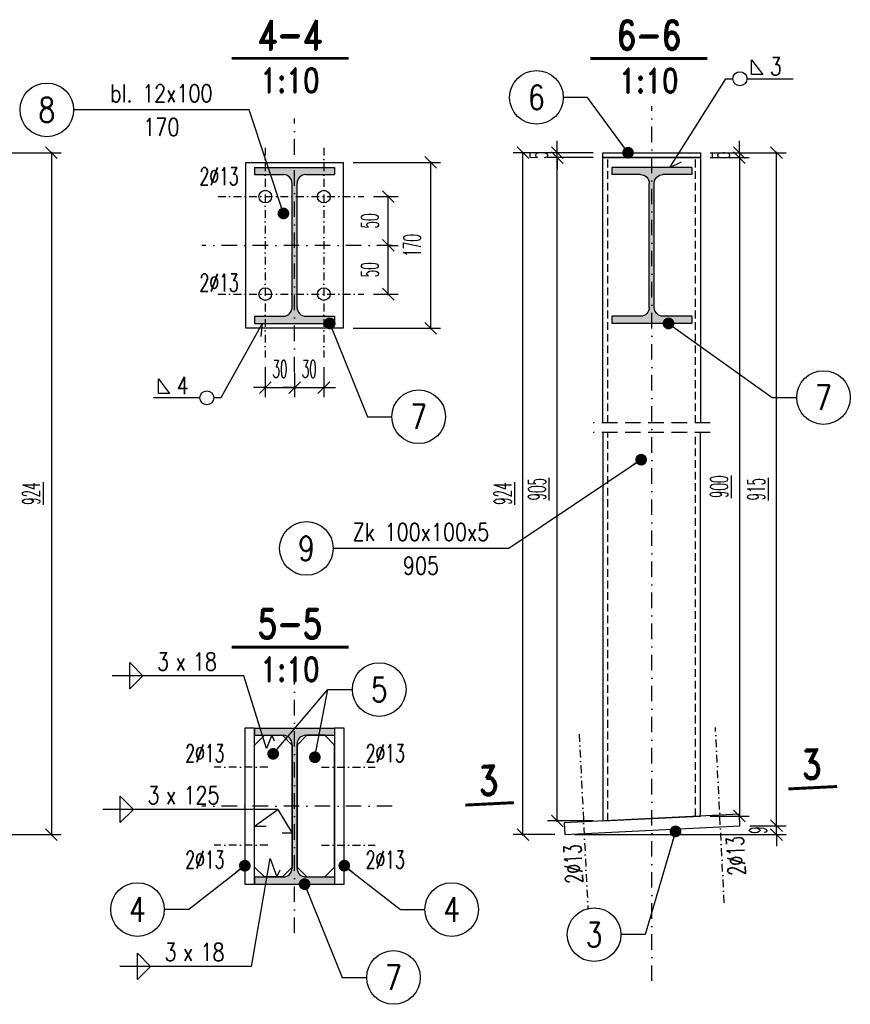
# Model space of a CAD drawing. Header units: millimetres. Extents: x -228255 to 14536, y -140109 to 119945.
# Tile 97 of 123: x -108560 to -107708, y 40282 to 41291. Entities that reach past the tile are written whole.
import ezdxf
from ezdxf.enums import TextEntityAlignment as Align

# ---------------------------------------------------------------- set-up
doc = ezdxf.new("R2010")
doc.units = ezdxf.units.MM
doc.header["$LTSCALE"] = 2.5
for name, pattern in [('DASHDOT', [25.4, 12.7, -6.35, 0, -6.35]), ('DASHDOT2', [12.7, 6.35, -3.175, 0, -3.175]), ('DASHED', [19.049999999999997, 12.7, -6.35]), ('DASHED2', [9.524999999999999, 6.35, -3.175])]:
    doc.linetypes.add(name, pattern=pattern)
for name, color, linetype in [('Gruba', 6, 'Continuous'), ('Opisy_stal', 7, 'Continuous'), ('Osie', 134, 'DASHDOT'), ('Osie_stal', 221, 'DASHDOT2'), ('Przerywana', 5, 'DASHED'), ('stal', 4, 'Continuous'), ('Stal_nw', 181, 'DASHED2'), ('Stal_przekroj', 1, 'Continuous'), ('Tekst', 31, 'Continuous'), ('Wymiary', 86, 'Continuous')]:
    doc.layers.add(name, color=color, linetype=linetype)
doc.styles.get("Standard").update_dxf_attribs({"font": 'romans.shx', "width": 0.65})
doc.styles.add('style1', font='romand.shx', dxfattribs={"width": 0.8})
doc.styles.add('style3', font='romans.shx', dxfattribs={"width": 0.5})
doc.dimstyles.new('Skala_10', dxfattribs={"dimtxt": 18, "dimasz": 12, "dimexe": 10, "dimexo": 10, "dimgap": 10, "dimtad": 1, "dimdec": 0, "dimdsep": 46, "dimtxsty": 'style3', "dimblk": 'OBLIQUE', "dimcen": 0, "dimdle": 1, "dimclrd": 256, "dimclre": 256, "dimclrt": 31, "dimadec": 1, "dimazin": 0, "dimtfac": 1, "dimtdec": 0, "dimtix": 1, "dimtmove": 2, "dimatfit": 0, "dimldrblk": 'DOT', "dimfxl": 1, "dimtolj": 1, "dimtzin": 0, "dimlwd": -1, "dimlwe": -1, "dimarcsym": 0})
doc.dimstyles.new('Skala_10$7', dxfattribs={"dimscale": 0, "dimtxt": 18, "dimasz": 12, "dimexe": 10, "dimexo": 15, "dimgap": 5, "dimtad": 1, "dimdec": 0, "dimrnd": 0.5, "dimzin": 9, "dimdsep": 46, "dimtxsty": 'Standard', "dimblk1": 'OBLIQUE', "dimblk2": 'OBLIQUE', "dimsah": 1, "dimcen": 10, "dimdle": 10, "dimclrt": 31, "dimadec": 0, "dimazin": 0, "dimtfac": 1, "dimtdec": 0, "dimtmove": 2, "dimatfit": 3, "dimldrblk": 'DOT', "dimfxl": 1, "dimtolj": 1, "dimtzin": 9, "dimarcsym": 0})

# ---------------------------------------------------------------- blocks, each defined once
blk = doc.blocks.new('_Oblique')
at = {"color": 0, "linetype": 'ByBlock', "lineweight": -2}
blk.add_line((-0.5, -0.5), (0.5, 0.5), dxfattribs=at)
blk = doc.blocks.new('*D257')
at = {"layer": 'Defpoints', "color": 0, "ltscale": 0.5, "transparency": 16777216}
for p in [(-108722.6474671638, 41155.0593036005), (-108682.6474671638, 40456.08550448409), (-108527.6996862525, 40456.08550448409)]:
    blk.add_point(p, dxfattribs=at)
at = {"layer": 'Wymiary', "ltscale": 0.5, "transparency": 16777216}
for p, q in [((-108712.6474671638, 41155.0593036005), (-108517.6996862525, 41155.0593036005)), ((-108527.6996862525, 41156.0593036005), (-108527.6996862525, 40455.08550448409)), ((-108672.6474671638, 40456.08550448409), (-108517.6996862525, 40456.08550448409))]:
    blk.add_line(p, q, dxfattribs=at)
at = {"layer": 'Wymiary', "ltscale": 0.5, "transparency": 16777216, "xscale": 12, "yscale": 12, "zscale": 12}
for p, rotation in [((-108527.6996862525, 41155.0593036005), 90), ((-108527.6996862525, 40456.08550448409), 270)]:
    blk.add_blockref('_Oblique', p, dxfattribs=dict(at, rotation=rotation))
at = {"layer": 'Wymiary', "color": 31, "ltscale": 0.5, "transparency": 16777216, "insert": (-108548.4996862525, 40805.57240404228), "char_height": 18, "attachment_point": 5, "rotation": 90, "style": 'style3'}
blk.add_mtext('\\A1;\\L924', dxfattribs=at)
blk = doc.blocks.new('_Dot')
at = {"color": 0, "linetype": 'ByBlock', "lineweight": -2}
blk.add_line((-0.5, 0), (-1, 0), dxfattribs=at)
at = {"color": 0, "linetype": 'ByBlock', "const_width": 0.5}
blk.add_lwpolyline([(-0.25, 0, 1), (0.25, 0, 1)], format="xyb", close=True, dxfattribs=at)
blk = doc.blocks.new('I160PE')
for p, q in [((-41, 160), (41, 160)), ((-41, 160), (-41, 152.6)), ((-41, 152.6), (-11.5, 152.6)), ((11.5, 152.6), (41, 152.6)), ((41, 160), (41, 152.6)), ((-2.5, 16.4), (-2.5, 143.6)), ((2.5, 16.4), (2.5, 143.6)), ((-41, 7.4), (-11.5, 7.399999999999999)), ((-41, 7.4), (-41, 0)), ((-41, 0), (41, 0)), ((11.5, 7.399999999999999), (41, 7.4)), ((41, 7.4), (41, 0))]:
    blk.add_line(p, q)
for centre, start, end in [((-11.5, 143.6), 0, 90), ((11.5, 143.6), 90, 180), ((-11.5, 16.4), 270, 0), ((11.5, 16.4), 180, 270)]:
    blk.add_arc(centre, 9, start, end)
blk = doc.blocks.new('*D235')
at = {"layer": 'Defpoints', "color": 0, "ltscale": 0.5, "transparency": 16777216}
for p in [(-108308.3107980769, 40945.05930360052), (-108278.3107980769, 40939.42561785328), (-108278.3107980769, 40914.32662300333)]:
    blk.add_point(p, dxfattribs=at)
at = {"layer": 'Wymiary', "ltscale": 0.5, "transparency": 16777216}
for p, q in [((-108308.3107980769, 40935.05930360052), (-108308.3107980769, 40904.32662300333)), ((-108278.3107980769, 40929.42561785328), (-108278.3107980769, 40904.32662300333)), ((-108308.3107980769, 40914.32662300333), (-108320.3107980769, 40914.32662300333)), ((-108308.3107980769, 40914.32662300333), (-108278.3107980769, 40914.32662300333)), ((-108278.3107980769, 40914.32662300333), (-108266.3107980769, 40914.32662300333))]:
    blk.add_line(p, q, dxfattribs=at)
at = {"layer": 'Wymiary', "ltscale": 0.5, "transparency": 16777216, "xscale": 12, "yscale": 12, "zscale": 12}
blk.add_blockref('_Oblique', (-108308.3107980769, 40914.32662300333), dxfattribs=at)
at = {"layer": 'Wymiary', "ltscale": 0.5, "transparency": 16777216, "xscale": 12, "yscale": 12, "zscale": 12, "rotation": 180}
blk.add_blockref('_Oblique', (-108278.3107980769, 40914.32662300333), dxfattribs=at)
at = {"layer": 'Wymiary', "color": 31, "ltscale": 0.5, "transparency": 16777216, "insert": (-108293.3107980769, 40933.32662300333), "char_height": 18, "attachment_point": 5, "style": 'style3'}
blk.add_mtext('\\A1;30', dxfattribs=at)
blk = doc.blocks.new('*D236')
at = {"layer": 'Defpoints', "color": 0, "ltscale": 0.5, "transparency": 16777216}
for p in [(-108248.3107980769, 40945.05930360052), (-108278.3107980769, 40939.42561785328), (-108248.3107980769, 40914.32662300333)]:
    blk.add_point(p, dxfattribs=at)
at = {"layer": 'Wymiary', "ltscale": 0.5, "transparency": 16777216}
for p, q in [((-108248.3107980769, 40935.05930360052), (-108248.3107980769, 40904.32662300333)), ((-108278.3107980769, 40929.42561785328), (-108278.3107980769, 40904.32662300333)), ((-108278.3107980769, 40914.32662300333), (-108290.3107980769, 40914.32662300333)), ((-108278.3107980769, 40914.32662300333), (-108248.3107980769, 40914.32662300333)), ((-108248.3107980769, 40914.32662300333), (-108236.3107980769, 40914.32662300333))]:
    blk.add_line(p, q, dxfattribs=at)
at = {"layer": 'Wymiary', "ltscale": 0.5, "transparency": 16777216, "xscale": 12, "yscale": 12, "zscale": 12}
blk.add_blockref('_Oblique', (-108278.3107980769, 40914.32662300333), dxfattribs=at)
at = {"layer": 'Wymiary', "ltscale": 0.5, "transparency": 16777216, "xscale": 12, "yscale": 12, "zscale": 12, "rotation": 180}
blk.add_blockref('_Oblique', (-108248.3107980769, 40914.32662300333), dxfattribs=at)
at = {"layer": 'Wymiary', "color": 31, "ltscale": 0.5, "transparency": 16777216, "insert": (-108263.3107980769, 40933.32662300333), "char_height": 18, "attachment_point": 5, "style": 'style3'}
blk.add_mtext('\\A1;30', dxfattribs=at)
blk = doc.blocks.new('*D237')
at = {"layer": 'Defpoints', "color": 0, "ltscale": 0.5, "transparency": 16777216}
for p in [(-108189.9024671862, 41060.05930360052), (-108182.1787848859, 41060.05930360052), (-108207.3107980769, 41010.05930360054)]:
    blk.add_point(p, dxfattribs=at)
at = {"layer": 'Wymiary', "ltscale": 0.5, "transparency": 16777216}
for p, q in [((-108182.1787848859, 41009.05930360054), (-108182.1787848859, 41061.05930360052)), ((-108179.9024671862, 41060.05930360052), (-108172.1787848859, 41060.05930360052)), ((-108197.3107980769, 41010.05930360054), (-108172.1787848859, 41010.05930360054))]:
    blk.add_line(p, q, dxfattribs=at)
at = {"layer": 'Wymiary', "ltscale": 0.5, "transparency": 16777216, "xscale": 12, "yscale": 12, "zscale": 12}
for p, rotation in [((-108182.1787848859, 41060.05930360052), 90), ((-108182.1787848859, 41010.05930360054), 270)]:
    blk.add_blockref('_Oblique', p, dxfattribs=dict(at, rotation=rotation))
at = {"layer": 'Wymiary', "color": 31, "ltscale": 0.5, "transparency": 16777216, "insert": (-108201.1787848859, 41035.05930360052), "char_height": 18, "attachment_point": 5, "rotation": 90, "style": 'style3'}
blk.add_mtext('\\A1;50', dxfattribs=at)
blk = doc.blocks.new('*D238')
at = {"layer": 'Defpoints', "color": 0, "ltscale": 0.5, "transparency": 16777216}
for p in [(-108207.3107980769, 41110.05930360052), (-108182.1787848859, 41110.05930360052), (-108189.9024671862, 41060.05930360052)]:
    blk.add_point(p, dxfattribs=at)
at = {"layer": 'Wymiary', "ltscale": 0.5, "transparency": 16777216}
for p, q in [((-108197.3107980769, 41110.05930360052), (-108172.1787848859, 41110.05930360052)), ((-108182.1787848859, 41059.05930360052), (-108182.1787848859, 41111.05930360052)), ((-108179.9024671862, 41060.05930360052), (-108172.1787848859, 41060.05930360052))]:
    blk.add_line(p, q, dxfattribs=at)
at = {"layer": 'Wymiary', "ltscale": 0.5, "transparency": 16777216, "xscale": 12, "yscale": 12, "zscale": 12}
for p, rotation in [((-108182.1787848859, 41110.05930360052), 90), ((-108182.1787848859, 41060.05930360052), 270)]:
    blk.add_blockref('_Oblique', p, dxfattribs=dict(at, rotation=rotation))
at = {"layer": 'Wymiary', "color": 31, "ltscale": 0.5, "transparency": 16777216, "insert": (-108201.1787848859, 41085.0593036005), "char_height": 18, "attachment_point": 5, "rotation": 90, "style": 'style3'}
blk.add_mtext('\\A1;50', dxfattribs=at)
blk = doc.blocks.new('Elem_prawy')
at = {"color": 7}
blk.add_line((0, -5.684341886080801e-14), (25, -2.842170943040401e-14), dxfattribs=at)
blk.add_circle((52.5, -5.684341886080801e-14), 27.5, dxfattribs=at)
at = {"color": 31, "width": 0.8}
blk.add_attdef('22', text='', height=25, dxfattribs=at).set_placement((52.5, -5.684341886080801e-14), align=Align.MIDDLE)
blk = doc.blocks.new('Pach_obwod_lewa')
at = {"color": 7}
for p, q in [((-64.08000000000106, 19.44000000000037), (-52.55999999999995, 4.320000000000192)), ((-64.08000000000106, 4.320000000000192), (-64.08000000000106, 19.44000000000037)), ((-21.60000000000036, 2.842170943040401e-14), (-69.11999999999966, 2.842170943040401e-14)), ((-52.55999999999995, 4.320000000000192), (-64.08000000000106, 4.320000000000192)), ((-2.273736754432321e-13, 2.842170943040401e-14), (-7.200000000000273, 2.842170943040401e-14))]:
    blk.add_line(p, q, dxfattribs=at)
blk.add_circle((-14.40000000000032, 2.842170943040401e-14), 7.2, dxfattribs=at)
at = {"color": 31, "width": 0.8}
blk.add_attdef('A', (-45.3599999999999, 3.600000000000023), '', height=18, dxfattribs=at)
blk = doc.blocks.new('*D239')
at = {"layer": 'Defpoints', "color": 0, "ltscale": 0.5, "transparency": 16777216}
for p in [(-108228.3107980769, 41145.05930360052), (-108138.6884879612, 41145.05930360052), (-108228.3107980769, 40975.05930360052)]:
    blk.add_point(p, dxfattribs=at)
at = {"layer": 'Wymiary', "ltscale": 0.5, "transparency": 16777216}
for p, q in [((-108218.3107980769, 41145.05930360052), (-108128.6884879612, 41145.05930360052)), ((-108138.6884879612, 40974.05930360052), (-108138.6884879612, 41146.05930360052)), ((-108218.3107980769, 40975.05930360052), (-108128.6884879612, 40975.05930360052))]:
    blk.add_line(p, q, dxfattribs=at)
at = {"layer": 'Wymiary', "ltscale": 0.5, "transparency": 16777216, "xscale": 12, "yscale": 12, "zscale": 12}
for p, rotation in [((-108138.6884879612, 41145.05930360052), 90), ((-108138.6884879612, 40975.05930360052), 270)]:
    blk.add_blockref('_Oblique', p, dxfattribs=dict(at, rotation=rotation))
at = {"layer": 'Wymiary', "color": 31, "ltscale": 0.5, "transparency": 16777216, "insert": (-108157.6884879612, 41060.0593036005), "char_height": 18, "attachment_point": 5, "rotation": 90, "style": 'style3'}
blk.add_mtext('\\A1;170', dxfattribs=at)
blk = doc.blocks.new('Elem_lewy')
at = {"color": 7}
blk.add_line((-2.273736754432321e-13, 5.684341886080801e-14), (-25.00000000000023, 8.526512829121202e-14), dxfattribs=at)
blk.add_circle((-52.50000000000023, 5.684341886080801e-14), 27.5, dxfattribs=at)
at = {"color": 31, "width": 0.8}
blk.add_attdef('22', text='', height=25, dxfattribs=at).set_placement((-52.50000000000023, 5.684341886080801e-14), align=Align.MIDDLE)
blk = doc.blocks.new('Pach_obustr_lewa')
at = {"color": 7}
for p, q in [((-116.9999999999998, -13.5), (-116.9999999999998, 13.5)), ((-116.9999999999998, 13.5), (-103.5000000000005, 1.591615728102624e-12)), ((0, 0), (-134.9999999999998, 0)), ((-116.9999999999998, -13.50000000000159), (-103.5000000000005, 7.958078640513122e-13))]:
    blk.add_line(p, q, dxfattribs=at)
at = {"color": 31, "width": 0.8}
blk.add_text('x', height=18, dxfattribs=at).set_placement((-70.04479752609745, 5.610461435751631))
blk.add_attdef('AA', text='', height=18, dxfattribs=at).set_placement((-76.7791431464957, 5.610461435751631), align=Align.RIGHT)
blk.add_attdef('LLLL', (-52.29250789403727, 5.610365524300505), '', height=18, dxfattribs=at)
blk = doc.blocks.new('Op_el_lewy')
at = {"color": 7}
blk.add_line((0, 8.526512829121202e-14), (-180, 8.526512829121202e-14), dxfattribs=at)
blk.add_circle((-207.5, 8.526512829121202e-14), 27.5, dxfattribs=at)
at = {"color": 31, "width": 0.8}
for tag, p in [('ZK_120X120X5', (-90, 7.874999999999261)), ('1000', (-90, -26.64899999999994))]:
    blk.add_attdef(tag, text='', height=18, dxfattribs=at).set_placement(p, align=Align.CENTER)
blk.add_attdef('22', text='', height=25, dxfattribs=at).set_placement((-207.5, 8.526512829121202e-14), align=Align.MIDDLE)
blk = doc.blocks.new('Pach_obwod_prawa')
at = {"color": 7}
for p, q in [((26.23679999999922, 4.320000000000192), (26.23679999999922, 19.44000000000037)), ((26.23679999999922, 19.44000000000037), (37.75680000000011, 4.320000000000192)), ((0, 2.842170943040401e-14), (7.200000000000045, 2.842170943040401e-14)), ((21.59999999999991, 2.842170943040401e-14), (69.11999999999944, 2.842170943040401e-14)), ((37.75680000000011, 4.320000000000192), (26.23679999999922, 4.320000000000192))]:
    blk.add_line(p, q, dxfattribs=at)
blk.add_circle((14.39999999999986, 2.842170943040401e-14), 7.2, dxfattribs=at)
at = {"color": 31, "width": 0.8}
blk.add_attdef('A', (44.95680000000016, 3.600000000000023), '', height=18, dxfattribs=at)
blk = doc.blocks.new('*D283')
at = {"layer": 'Defpoints', "color": 0, "ltscale": 0.5, "transparency": 16777216}
for p in [(-107821.5281870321, 40465.07427553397), (-107784.0892881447, 40465.07427553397), (-108001.3036080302, 40456.08550448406)]:
    blk.add_point(p, dxfattribs=at)
at = {"layer": 'Wymiary', "ltscale": 0.5, "transparency": 16777216}
for p, q in [((-107784.0892881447, 40465.07427553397), (-107784.0892881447, 40477.07427553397)), ((-107811.5281870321, 40465.07427553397), (-107774.0892881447, 40465.07427553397)), ((-107784.0892881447, 40456.08550448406), (-107784.0892881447, 40465.07427553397)), ((-107991.3036080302, 40456.08550448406), (-107774.0892881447, 40456.08550448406)), ((-107784.0892881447, 40456.08550448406), (-107784.0892881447, 40444.08550448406))]:
    blk.add_line(p, q, dxfattribs=at)
at = {"layer": 'Wymiary', "ltscale": 0.5, "transparency": 16777216, "xscale": 12, "yscale": 12, "zscale": 12}
for p, rotation in [((-107784.0892881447, 40465.07427553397), 270), ((-107784.0892881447, 40456.08550448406), 90)]:
    blk.add_blockref('_Oblique', p, dxfattribs=dict(at, rotation=rotation))
at = {"layer": 'Wymiary', "color": 31, "ltscale": 0.5, "transparency": 16777216, "insert": (-107803.0892881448, 40460.579890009), "char_height": 18, "attachment_point": 5, "rotation": 90, "style": 'style3'}
blk.add_mtext('\\A1;9', dxfattribs=at)
blk = doc.blocks.new('*D284')
at = {"layer": 'Defpoints', "color": 0, "ltscale": 0.5, "transparency": 16777216}
for p in [(-107862.0151489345, 41155.05930360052), (-107784.0892881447, 41155.05930360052), (-107821.5281870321, 40465.07427553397)]:
    blk.add_point(p, dxfattribs=at)
at = {"layer": 'Wymiary', "ltscale": 0.5, "transparency": 16777216}
for p, q in [((-107852.0151489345, 41155.05930360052), (-107774.0892881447, 41155.05930360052)), ((-107784.0892881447, 40464.07427553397), (-107784.0892881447, 41156.05930360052)), ((-107811.5281870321, 40465.07427553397), (-107774.0892881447, 40465.07427553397))]:
    blk.add_line(p, q, dxfattribs=at)
at = {"layer": 'Wymiary', "ltscale": 0.5, "transparency": 16777216, "xscale": 12, "yscale": 12, "zscale": 12}
for p, rotation in [((-107784.0892881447, 41155.05930360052), 90), ((-107784.0892881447, 40465.07427553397), 270)]:
    blk.add_blockref('_Oblique', p, dxfattribs=dict(at, rotation=rotation))
at = {"layer": 'Wymiary', "color": 31, "ltscale": 0.5, "transparency": 16777216, "insert": (-107804.8892881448, 40810.06678956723), "char_height": 18, "attachment_point": 5, "rotation": 90, "style": 'style3'}
blk.add_mtext('\\A1;\\L915', dxfattribs=at)
blk = doc.blocks.new('*D285')
at = {"layer": 'Defpoints', "color": 0, "ltscale": 0.5, "transparency": 16777216}
for p in [(-107862.0151489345, 41150.05930360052), (-107862.0151489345, 40475.06491807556), (-107822.1354742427, 40475.06491807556)]:
    blk.add_point(p, dxfattribs=at)
at = {"layer": 'Wymiary', "ltscale": 0.5, "transparency": 16777216}
for p, q in [((-107852.0151489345, 41150.05930360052), (-107812.1354742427, 41150.05930360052)), ((-107822.1354742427, 41151.05930360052), (-107822.1354742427, 40474.06491807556)), ((-107852.0151489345, 40475.06491807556), (-107812.1354742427, 40475.06491807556))]:
    blk.add_line(p, q, dxfattribs=at)
at = {"layer": 'Wymiary', "ltscale": 0.5, "transparency": 16777216, "xscale": 12, "yscale": 12, "zscale": 12}
for p, rotation in [((-107822.1354742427, 41150.05930360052), 90), ((-107822.1354742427, 40475.06491807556), 270)]:
    blk.add_blockref('_Oblique', p, dxfattribs=dict(at, rotation=rotation))
at = {"layer": 'Wymiary', "color": 31, "ltscale": 0.5, "transparency": 16777216, "insert": (-107842.9354742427, 40812.56211083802), "char_height": 18, "attachment_point": 5, "rotation": 90, "style": 'style3'}
blk.add_mtext('\\A1;\\L900', dxfattribs=at)
blk = doc.blocks.new('*D286')
at = {"layer": 'Defpoints', "color": 0, "ltscale": 0.5, "transparency": 16777216}
for p in [(-108008.9423687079, 41150.05930360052), (-107962.0151489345, 41150.05930360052), (-107962.0151489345, 40470.06491807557)]:
    blk.add_point(p, dxfattribs=at)
at = {"layer": 'Wymiary', "ltscale": 0.5, "transparency": 16777216}
for p, q in [((-107972.0151489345, 41150.05930360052), (-108018.9423687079, 41150.05930360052)), ((-108008.9423687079, 40469.06491807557), (-108008.9423687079, 41151.05930360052)), ((-107972.0151489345, 40470.06491807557), (-108018.9423687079, 40470.06491807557))]:
    blk.add_line(p, q, dxfattribs=at)
at = {"layer": 'Wymiary', "ltscale": 0.5, "transparency": 16777216, "xscale": 12, "yscale": 12, "zscale": 12}
for p, rotation in [((-108008.9423687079, 41150.05930360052), 90), ((-108008.9423687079, 40470.06491807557), 270)]:
    blk.add_blockref('_Oblique', p, dxfattribs=dict(at, rotation=rotation))
at = {"layer": 'Wymiary', "color": 31, "ltscale": 0.5, "transparency": 16777216, "insert": (-108029.7423687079, 40810.06211083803), "char_height": 18, "attachment_point": 5, "rotation": 90, "style": 'style3'}
blk.add_mtext('\\A1;\\L905', dxfattribs=at)
blk = doc.blocks.new('*D287')
at = {"layer": 'Defpoints', "color": 0, "ltscale": 0.5, "transparency": 16777216}
for p in [(-107862.0151489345, 41155.05930360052), (-107862.0151489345, 41150.05930360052), (-107822.1354742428, 41150.05930360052)]:
    blk.add_point(p, dxfattribs=at)
at = {"layer": 'Wymiary', "ltscale": 0.5, "transparency": 16777216}
for p, q in [((-107822.1354742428, 41155.05930360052), (-107822.1354742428, 41167.05930360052)), ((-107852.0151489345, 41155.05930360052), (-107812.1354742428, 41155.05930360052)), ((-107822.1354742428, 41155.05930360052), (-107822.1354742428, 41150.05930360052)), ((-107852.0151489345, 41150.05930360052), (-107812.1354742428, 41150.05930360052)), ((-107822.1354742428, 41150.05930360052), (-107822.1354742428, 41138.05930360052))]:
    blk.add_line(p, q, dxfattribs=at)
at = {"layer": 'Wymiary', "ltscale": 0.5, "transparency": 16777216, "xscale": 12, "yscale": 12, "zscale": 12}
for p, rotation in [((-107822.1354742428, 41155.05930360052), 270), ((-107822.1354742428, 41150.05930360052), 90)]:
    blk.add_blockref('_Oblique', p, dxfattribs=dict(at, rotation=rotation))
at = {"layer": 'Wymiary', "color": 31, "ltscale": 0.5, "transparency": 16777216, "insert": (-107841.1354742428, 41152.5593036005), "char_height": 18, "attachment_point": 5, "rotation": 90, "style": 'style3'}
blk.add_mtext('\\A1;5', dxfattribs=at)
blk = doc.blocks.new('*D288')
at = {"layer": 'Defpoints', "color": 0, "ltscale": 0.5, "transparency": 16777216}
for p in [(-108044.1341917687, 41155.05930360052), (-107962.0151489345, 41155.05930360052), (-108001.3036080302, 40456.08550448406)]:
    blk.add_point(p, dxfattribs=at)
at = {"layer": 'Wymiary', "ltscale": 0.5, "transparency": 16777216}
for p, q in [((-107972.0151489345, 41155.05930360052), (-108054.1341917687, 41155.05930360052)), ((-108044.1341917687, 40455.08550448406), (-108044.1341917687, 41156.05930360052)), ((-108011.3036080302, 40456.08550448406), (-108054.1341917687, 40456.08550448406))]:
    blk.add_line(p, q, dxfattribs=at)
at = {"layer": 'Wymiary', "ltscale": 0.5, "transparency": 16777216, "xscale": 12, "yscale": 12, "zscale": 12}
for p, rotation in [((-108044.1341917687, 41155.05930360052), 90), ((-108044.1341917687, 40456.08550448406), 270)]:
    blk.add_blockref('_Oblique', p, dxfattribs=dict(at, rotation=rotation))
at = {"layer": 'Wymiary', "color": 31, "ltscale": 0.5, "transparency": 16777216, "insert": (-108064.9341917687, 40805.57240404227), "char_height": 18, "attachment_point": 5, "rotation": 90, "style": 'style3'}
blk.add_mtext('\\A1;\\L924', dxfattribs=at)
blk = doc.blocks.new('*D289')
at = {"layer": 'Defpoints', "color": 0, "ltscale": 0.5, "transparency": 16777216}
for p in [(-108008.9423687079, 41155.05930360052), (-107962.0151489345, 41155.05930360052), (-107962.0151489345, 41150.05930360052)]:
    blk.add_point(p, dxfattribs=at)
at = {"layer": 'Wymiary', "ltscale": 0.5, "transparency": 16777216}
for p, q in [((-108008.9423687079, 41155.05930360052), (-108008.9423687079, 41167.05930360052)), ((-107972.0151489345, 41155.05930360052), (-108018.9423687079, 41155.05930360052)), ((-108008.9423687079, 41150.05930360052), (-108008.9423687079, 41155.05930360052)), ((-107972.0151489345, 41150.05930360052), (-108018.9423687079, 41150.05930360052)), ((-108008.9423687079, 41150.05930360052), (-108008.9423687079, 41138.05930360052))]:
    blk.add_line(p, q, dxfattribs=at)
at = {"layer": 'Wymiary', "ltscale": 0.5, "transparency": 16777216, "xscale": 12, "yscale": 12, "zscale": 12}
for p, rotation in [((-108008.9423687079, 41155.05930360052), 270), ((-108008.9423687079, 41150.05930360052), 90)]:
    blk.add_blockref('_Oblique', p, dxfattribs=dict(at, rotation=rotation))
at = {"layer": 'Wymiary', "color": 31, "ltscale": 0.5, "transparency": 16777216, "insert": (-108027.9423687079, 41152.5593036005), "char_height": 18, "attachment_point": 5, "rotation": 90, "style": 'style3'}
blk.add_mtext('\\A1;5', dxfattribs=at)

msp = doc.modelspace()

# ---------------------------------------------------------------- hatches: boundary and pattern name
at = {"layer": 'Stal_przekroj', "ltscale": 0.5}
h = msp.add_hatch(color=256, dxfattribs=at)
h.dxf.hatch_style = 1
h.paths.add_polyline_path([(-108266.8107980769, 41132.65930360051), (-108237.3107980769, 41132.65930360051), (-108237.3107980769, 41140.05930360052), (-108319.3107980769, 41140.05930360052), (-108319.3107980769, 41132.65930360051), (-108289.8107980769, 41132.65930360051, -0.4142135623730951), (-108280.8107980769, 41123.65930360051), (-108280.8107980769, 40996.45930360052, -0.4142135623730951), (-108289.8107980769, 40987.45930360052), (-108319.3107980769, 40987.45930360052), (-108319.3107980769, 40980.05930360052), (-108237.3107980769, 40980.05930360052), (-108237.3107980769, 40987.45930360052), (-108266.8107980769, 40987.45930360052, -0.4142135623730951), (-108275.8107980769, 40996.45930360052), (-108275.8107980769, 41123.65930360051, -0.4142135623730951)])
h = msp.add_hatch(color=256, dxfattribs=at)
h.dxf.hatch_style = 1
h.paths.add_polyline_path([(-107871.0151489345, 41140.05930360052), (-107953.0151489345, 41140.05930360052), (-107953.0151489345, 41132.65930360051), (-107923.5151489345, 41132.65930360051, -0.4142135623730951), (-107914.5151489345, 41123.65930360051), (-107914.5151489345, 40996.45930360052, -0.4142135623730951), (-107923.5151489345, 40987.45930360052), (-107953.0151489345, 40987.45930360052), (-107953.0151489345, 40980.05930360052), (-107871.0151489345, 40980.05930360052), (-107871.0151489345, 40987.45930360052), (-107900.5151489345, 40987.45930360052, -0.4142135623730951), (-107909.5151489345, 40996.45930360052), (-107909.5151489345, 41123.65930360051, -0.4142135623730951), (-107900.5151489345, 41132.65930360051), (-107871.0151489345, 41132.65930360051)])
h = msp.add_hatch(color=256, dxfattribs=at)
h.dxf.hatch_style = 1
h.paths.add_polyline_path([(-108237.3107980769, 40565.19548945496), (-108319.3107980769, 40565.19548945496), (-108319.3107980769, 40557.79548945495), (-108289.8107980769, 40557.79548945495, -0.4142135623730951), (-108280.8107980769, 40548.79548945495), (-108280.8107980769, 40421.59548945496, -0.4142135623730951), (-108289.8107980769, 40412.59548945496), (-108319.3107980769, 40412.59548945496), (-108319.3107980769, 40405.19548945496), (-108237.3107980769, 40405.19548945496), (-108237.3107980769, 40412.59548945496), (-108266.8107980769, 40412.59548945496, -0.4142135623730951), (-108275.8107980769, 40421.59548945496), (-108275.8107980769, 40548.79548945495, -0.4142135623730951), (-108266.8107980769, 40557.79548945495), (-108237.3107980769, 40557.79548945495)])

# ---------------------------------------------------------------- linework, layer by layer
at = {"layer": 'Gruba', "const_width": 3}
for points in [[(-108342.9712054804, 41251.77106011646), (-108222.9712054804, 41251.77106011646)], [(-107974.9019269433, 41251.51389475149), (-107854.9019269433, 41251.51389475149)], [(-108342.9712054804, 40648.05355862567), (-108222.9712054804, 40648.05355862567)], [(-107721.8759261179, 40505.33293509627), (-107771.8135430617, 40502.83605424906)], [(-108053.3055765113, 40488.76145257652), (-108103.2431934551, 40486.26457172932)]]:
    msp.add_lwpolyline(points, dxfattribs=at)
at = {"layer": 'Opisy_stal', "ltscale": 0.5}
for p, q in [((-107893.3722731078, 41140.05930360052), (-107835.9877001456, 41230.9033167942)), ((-107893.3722731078, 41140.05930360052), (-107881.4900296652, 41145.78693159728)), ((-108311.6577806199, 40980.05930360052), (-108353.917875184, 40903.75624593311)), ((-108311.6577806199, 40980.05930360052), (-108312.9124449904, 40966.5845884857)), ((-108307.2430428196, 40544.29148121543), (-108330.3059834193, 40618.77733881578)), ((-108301.6641264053, 40557.79548945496), (-108307.2430428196, 40544.29148121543)), ((-108301.6641264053, 40557.79548945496), (-108299.2029325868, 40552.15797927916)), ((-108295.4318376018, 40481.76046612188), (-108340.0205576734, 40481.76046612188)), ((-108319.3107980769, 40464.67938950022), (-108295.4318376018, 40481.76046612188)), ((-108295.4318376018, 40481.76046612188), (-108280.8107980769, 40457.35866557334)), ((-108319.3107980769, 40464.67938950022), (-108307.3093269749, 40464.67938950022)), ((-108280.8107980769, 40457.35866557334), (-108290.9339841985, 40457.35866557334)), ((-108322.5310098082, 40320.93902047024), (-108303.2912446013, 40431.64406689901)), ((-108303.2912446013, 40431.64406689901), (-108296.6557271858, 40412.59548945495)), ((-108296.6557271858, 40412.59548945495), (-108293.1379323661, 40419.89908097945))]:
    msp.add_line(p, q, dxfattribs=at)
at = {"layer": 'Osie', "ltscale": 0.5}
for p, q in [((-107912.0151489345, 40306.06491807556), (-107912.0151489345, 41202.74772370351)), ((-108278.3107980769, 40930.05930360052), (-108278.3107980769, 41190.05930360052)), ((-108178.0729051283, 41060.05930360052), (-108373.5486910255, 41060.05930360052)), ((-108278.3107980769, 40355.19548945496), (-108278.3107980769, 40615.19548945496)), ((-108178.0729051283, 40485.19548945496), (-108373.5486910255, 40485.19548945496))]:
    msp.add_line(p, q, dxfattribs=at)
at = {"layer": 'Osie_stal', "ltscale": 0.5}
for p, q in [((-108308.3107980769, 41160.05930360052), (-108308.3107980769, 40945.05930360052)), ((-108248.3107980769, 41160.05930360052), (-108248.3107980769, 40945.05930360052)), ((-108356.7924366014, 41110.05930360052), (-108207.3107980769, 41110.05930360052)), ((-108356.7924366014, 41010.05930360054), (-108207.3107980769, 41010.05930360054)), ((-107986.4221981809, 40558.95699538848), (-107977.433427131, 40379.18157439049)), ((-107837.720389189, 40386.16722628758), (-107846.709160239, 40565.9426472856)), ((-108305.884709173, 40525.19548945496), (-108360.847986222, 40525.19548945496)), ((-108250.7368869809, 40525.19548945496), (-108195.7736099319, 40525.19548945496)), ((-108305.884709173, 40445.19548945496), (-108360.847986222, 40445.19548945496)), ((-108250.7368869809, 40445.19548945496), (-108195.7736099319, 40445.19548945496))]:
    msp.add_line(p, q, dxfattribs=at)
at = {"layer": 'Przerywana', "ltscale": 0.5}
for p, q in [((-107852.0151489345, 40878.09748667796), (-107972.0151489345, 40878.09748667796)), ((-107852.0151489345, 40868.09748667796), (-107972.0151489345, 40868.09748667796))]:
    msp.add_line(p, q, dxfattribs=at)
at = {"layer": 'stal', "ltscale": 0.5}
for points in [[(-107862.0151489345, 41150.05930360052), (-107962.0151489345, 41150.05930360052), (-107962.0151489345, 41155.05930360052), (-107862.0151489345, 41155.05930360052)], [(-108328.3107980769, 41145.05930360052), (-108228.3107980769, 41145.05930360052), (-108228.3107980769, 40975.05930360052), (-108328.3107980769, 40975.05930360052)], [(-108329.3107980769, 40405.19548945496), (-108319.3107980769, 40405.19548945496), (-108319.3107980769, 40565.19548945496), (-108329.3107980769, 40565.19548945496)], [(-108237.3107980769, 40405.19548945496), (-108227.3107980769, 40405.19548945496), (-108227.3107980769, 40565.19548945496), (-108237.3107980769, 40565.19548945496)], [(-108001.3036080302, 40456.08550448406), (-107821.5281870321, 40465.07427553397), (-107822.1274384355, 40477.0593036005), (-108001.9028594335, 40468.07053255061)]]:
    msp.add_lwpolyline(points, close=True, dxfattribs=at)
for points in [[(-107962.0151489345, 40878.09748667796), (-107962.0151489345, 41150.05930360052), (-107862.0151489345, 41150.05930360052), (-107862.0151489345, 40878.09748667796)], [(-107962.0151489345, 40868.09748667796), (-107962.0151489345, 40470.06491807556), (-107862.0151489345, 40475.06491807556), (-107862.0151489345, 40868.09748667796)], [(-108319.3107980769, 40547.79548945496), (-108309.3107980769, 40557.79548945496), (-108290.8107980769, 40557.79548945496), (-108280.8107980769, 40547.79548945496), (-108280.8107980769, 40422.59548945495), (-108290.8107980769, 40412.59548945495), (-108309.3107980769, 40412.59548945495), (-108319.3107980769, 40422.59548945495), (-108319.3107980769, 40547.79548945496)], [(-108237.3107980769, 40547.79548945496), (-108247.3107980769, 40557.79548945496), (-108265.8107980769, 40557.79548945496), (-108275.8107980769, 40547.79548945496), (-108275.8107980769, 40422.59548945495), (-108265.8107980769, 40412.59548945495), (-108247.3107980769, 40412.59548945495), (-108237.3107980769, 40422.59548945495), (-108237.3107980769, 40547.79548945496)]]:
    msp.add_lwpolyline(points, dxfattribs=at)
for centre in [(-108308.3107980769, 41110.05930360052), (-108248.3107980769, 41110.05930360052), (-108308.3107980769, 41010.05930360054), (-108248.3107980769, 41010.05930360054)]:
    msp.add_circle(centre, 6.5, dxfattribs=at)
at = {"layer": 'Stal_nw', "ltscale": 0.5}
for p, q in [((-107957.0151489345, 40878.09748667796), (-107957.0151489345, 41150.05930360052)), ((-107867.0151489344, 40878.09748667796), (-107867.0151489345, 41150.05930360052)), ((-107957.0151489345, 40470.31491807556), (-107957.0151489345, 40868.09748667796)), ((-107867.0151489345, 40474.81491807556), (-107867.0151489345, 40868.09748667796))]:
    msp.add_line(p, q, dxfattribs=at)

# ---------------------------------------------------------------- block references
at = {"layer": 'Opisy_stal', "ltscale": 0.5}
for name, p, values in [('Pach_obwod_prawa', (-107835.9877001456, 41230.9033167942), {'A': '3'}), ('Elem_lewy', (-107977.748875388, 41211.78796682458), {'22': '6'}), ('Op_el_lewy', (-108324.8981167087, 41198.99214765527), {'1000': '170', '22': '8', 'ZK_120X120X5': 'bl. 12x100'}), ('Elem_prawy', (-107788.371013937, 40904.08678971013), {'22': '7'}), ('Pach_obwod_lewa', (-108353.917875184, 40903.75624593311), {'A': '4'}), ('Elem_prawy', (-108203.572785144, 40884.39817654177), {'22': '7'}), ('Op_el_lewy', (-108058.6926226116, 40749.39618564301), {'1000': '905', '22': '9', 'ZK_120X120X5': 'Zk 100x100x5'}), ('Pach_obustr_lewa', (-108330.3059834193, 40618.77733881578), {'LLLL': '18', 'AA': '3'}), ('Elem_prawy', (-108244.0363660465, 40604.72503300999), {'22': '5'}), ('Pach_obustr_lewa', (-108340.0205576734, 40481.76046612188), {'LLLL': '125', 'AA': '3'}), ('Elem_lewy', (-108386.9158085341, 40379.20417670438), {'22': '4'}), ('Elem_prawy', (-108169.7057876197, 40379.20417670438), {'22': '4'}), ('Elem_lewy', (-107918.6585961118, 40353.44448342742), {'22': '3'}), ('Pach_obustr_lewa', (-108322.5310098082, 40320.93902047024), {'LLLL': '18', 'AA': '3'}), ('Elem_prawy', (-108229.3544256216, 40309.53436239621), {'22': '7'})]:
    msp.add_blockref(name, p, dxfattribs=at).add_auto_attribs(values)
at = {"layer": 'Stal_przekroj', "ltscale": 0.5}
for p in [(-108278.3107980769, 40980.05930360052), (-108278.3107980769, 40405.19548945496)]:
    msp.add_blockref('I160PE', p, dxfattribs=at)
at = {"layer": 'Stal_przekroj', "ltscale": 0.5, "xscale": -1}
msp.add_blockref('I160PE', (-107912.0151489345, 40980.05930360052), dxfattribs=at)

# ---------------------------------------------------------------- texts
at = {"layer": 'Gruba', "style": 'style1', "width": 0.8}
for s, p in [('4-4', (-108282.9712054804, 41251.77106011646)), ('6-6', (-107914.9019269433, 41251.51389475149)), ('5-5', (-108282.9712054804, 40648.05355862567))]:
    msp.add_text(s, height=30, dxfattribs=at).set_placement(p, align=Align.BOTTOM_CENTER)
for p in [(-108282.9712054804, 41241.77106011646), (-107914.9019269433, 41241.51389475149), (-108282.9712054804, 40638.05355862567)]:
    msp.add_text('1:10', height=25, dxfattribs=at).set_placement(p, align=Align.TOP_CENTER)
for p in [(-107746.8447345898, 40504.08449467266), (-108078.2743849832, 40487.51301215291)]:
    msp.add_text('3', height=30, rotation=2.862405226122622, dxfattribs=at).set_placement(p, align=Align.BOTTOM_CENTER)
at = {"layer": 'Tekst', "ltscale": 0.5, "width": 0.65}
for p in [(-108375.7893955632, 41121.81998982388), (-108375.7893955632, 41012.76851843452), (-108390.4328995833, 40530.3962093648), (-108205.3738504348, 40530.3962093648), (-108390.4328995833, 40421.34473797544), (-108205.3738504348, 40421.34473797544)]:
    msp.add_text('2%%C13', height=18, dxfattribs=at).set_placement(p)
for p in [(-107815.7333996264, 40414.63467688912), (-107982.4571569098, 40406.29848902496)]:
    msp.add_text('2%%C13', height=18, rotation=92.86240522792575, dxfattribs=at).set_placement(p)

# ---------------------------------------------------------------- dimensions: what is measured, and where the dimension line sits
at = {"layer": 'Wymiary', "ltscale": 0.5}
for base, p1, p2, picture, middle in [((-108008.9423687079, 41155.05930360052), (-107962.0151489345, 41150.05930360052), (-107962.0151489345, 41155.05930360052), '*D289', (-108027.9423687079, 41152.5593036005)), ((-107822.1354742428, 41150.05930360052), (-107862.0151489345, 41155.05930360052), (-107862.0151489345, 41150.05930360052), '*D287', (-107841.1354742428, 41152.5593036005)), ((-108138.6884879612, 41145.05930360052), (-108228.3107980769, 40975.05930360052), (-108228.3107980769, 41145.05930360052), '*D239', (-108157.6884879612, 41060.0593036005)), ((-108182.1787848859, 41110.05930360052), (-108189.9024671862, 41060.05930360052), (-108207.3107980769, 41110.05930360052), '*D238', (-108201.1787848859, 41085.0593036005)), ((-108182.1787848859, 41060.05930360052), (-108207.3107980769, 41010.05930360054), (-108189.9024671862, 41060.05930360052), '*D237', (-108201.1787848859, 41035.05930360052)), ((-107784.0892881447, 40465.07427553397), (-108001.3036080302, 40456.08550448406), (-107821.5281870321, 40465.07427553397), '*D283', (-107803.0892881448, 40460.579890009))]:
    dim = msp.add_linear_dim(base=base, p1=p1, p2=p2, angle=90, dimstyle='Skala_10', dxfattribs=at)
    dim.commit()
    dim.dimension.update_dxf_attribs({"geometry": picture, "text_midpoint": middle})
for base, p1, p2, text, picture, middle in [((-108527.6996862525, 40456.08550448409), (-108722.6474671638, 41155.0593036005), (-108682.6474671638, 40456.08550448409), '%%u924', '*D257', (-108548.4996862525, 40805.57240404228)), ((-108044.1341917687, 41155.05930360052), (-108001.3036080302, 40456.08550448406), (-107962.0151489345, 41155.05930360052), '%%u924', '*D288', (-108064.9341917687, 40805.57240404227)), ((-108008.9423687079, 41150.05930360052), (-107962.0151489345, 40470.06491807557), (-107962.0151489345, 41150.05930360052), '%%u905', '*D286', (-108029.7423687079, 40810.06211083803)), ((-107784.0892881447, 41155.05930360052), (-107821.5281870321, 40465.07427553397), (-107862.0151489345, 41155.05930360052), '%%u915', '*D284', (-107804.8892881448, 40810.06678956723)), ((-107822.1354742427, 40475.06491807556), (-107862.0151489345, 41150.05930360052), (-107862.0151489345, 40475.06491807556), '%%u900', '*D285', (-107842.9354742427, 40812.56211083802))]:
    dim = msp.add_linear_dim(base=base, p1=p1, p2=p2, angle=90, text=text, dimstyle='Skala_10', dxfattribs=at)
    dim.commit()
    dim.dimension.update_dxf_attribs({"geometry": picture, "text_midpoint": middle})
for base, p1, p2, picture, middle in [((-108278.3107980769, 40914.32662300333), (-108308.3107980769, 40945.05930360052), (-108278.3107980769, 40939.42561785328), '*D235', (-108293.3107980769, 40933.32662300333)), ((-108248.3107980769, 40914.32662300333), (-108278.3107980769, 40939.42561785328), (-108248.3107980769, 40945.05930360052), '*D236', (-108263.3107980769, 40933.32662300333))]:
    dim = msp.add_linear_dim(base=base, p1=p1, p2=p2, dimstyle='Skala_10', dxfattribs=at)
    dim.commit()
    dim.dimension.update_dxf_attribs({"geometry": picture, "text_midpoint": middle})

# ---------------------------------------------------------------- leaders
at = {"layer": 'Opisy_stal', "ltscale": 0.5}
for points, override in [([(-107936.355682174, 41155.05930360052), (-107977.748875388, 41211.78796682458)], {"dimscale": 1, "dimtad": 0}), ([(-108289.7350853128, 41092.79182554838), (-108324.8981167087, 41198.99214765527)], {"dimscale": 1, "dimtad": 0}), ([(-108242.2645826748, 40980.05930360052), (-108203.572785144, 40884.39817654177)], {"dimscale": 1, "dimtad": 0}), ([(-107894.8530950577, 40980.05930360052), (-107788.371013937, 40904.08678971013)], {"dimscale": 1, "dimgap": 9, "dimtad": 0}), ([(-107922.8664231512, 40840.36752810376), (-108058.6926226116, 40749.39618564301)], {"dimscale": 1, "dimtad": 0}), ([(-108300.2658463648, 40538.78890183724), (-108244.0363660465, 40604.72503300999)], {"dimscale": 1, "dimtad": 0}), ([(-108257.5393954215, 40535.27132320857), (-108244.0363660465, 40604.72503300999)], {"dimscale": 1, "dimtad": 0}), ([(-107887.6358848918, 40459.33096423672), (-107918.6585961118, 40353.44448342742)], {"dimscale": 1, "dimtad": 0}), ([(-108329.3107980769, 40424.11569153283), (-108386.9158085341, 40379.20417670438)], {"dimscale": 1, "dimtad": 0}), ([(-108227.3107980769, 40424.11569153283), (-108169.7057876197, 40379.20417670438)], {"dimscale": 1, "dimtad": 0}), ([(-108268.0462231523, 40405.19548945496), (-108229.3544256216, 40309.53436239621)], {"dimscale": 1, "dimtad": 0})]:
    msp.add_leader(points, dimstyle='Skala_10$7', override=override, dxfattribs=at)

doc.saveas('drawing.dxf')
